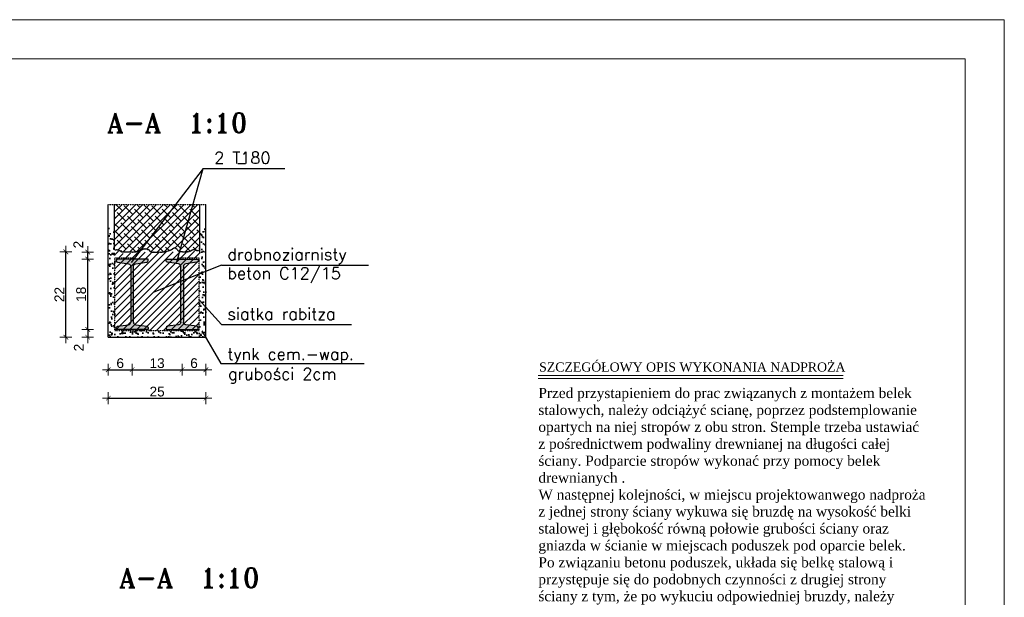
# Model space of a CAD drawing. Header units: millimetres. Extents: x -61343 to 9939, y -6894 to 7453.
# Tile 5 of 255: x -42617 to -42113, y 1035 to 1331. Entities that reach past the tile are written whole.
import ezdxf
from ezdxf.enums import TextEntityAlignment as Align

# ---------------------------------------------------------------- set-up
doc = ezdxf.new("R2010")
doc.units = ezdxf.units.MM
doc.header["$MEASUREMENT"] = 0
doc.linetypes.add('HIDDEN', pattern=[0.125, 0.085, -0.04])
for name, color, linetype in [('-OPISY', 3, 'Continuous'), ('35', 3, 'Continuous'), ('POZIOM', 1, 'Continuous'), ('SCIANY', 3, 'Continuous'), ('stropy', 173, 'Continuous'), ('WYMIAR', 7, 'Continuous')]:
    doc.layers.add(name, color=color, linetype=linetype)
for name, color, linetype, lineweight in [('A_opisy', 81, 'Continuous', 13), ('hatch', 254, 'Continuous', 9), ('opisy', 71, 'Continuous', 13), ('PRZEKROJ', 7, 'Continuous', 35)]:
    doc.layers.add(name, color=color, linetype=linetype, lineweight=lineweight)
doc.styles.add('ROMANS', font='romans')
doc.styles.add('ROMANT', font='romant')
doc.styles.get("Standard").update_dxf_attribs({"font": 'arial.ttf'})
doc.styles.add('TIMES NEW ROMAN', font='times.ttf', dxfattribs={"height": 16})
doc.dimstyles.new('DIM1$0', dxfattribs={"dimscale": 0.2, "dimtxt": 12, "dimasz": 1, "dimexe": 15, "dimexo": 30, "dimgap": 4, "dimtad": 1, "dimdec": 1, "dimrnd": 0.5, "dimdsep": 46, "dimtxsty": 'Standard', "dimblk": 'wym1', "dimcen": 10, "dimdle": 10, "dimse1": 1, "dimse2": 1, "dimclrd": 1, "dimclre": 1, "dimclrt": 3, "dimadec": 0, "dimazin": 0, "dimtfac": 0.375, "dimtdec": 1, "dimtix": 1, "dimtmove": 2, "dimatfit": 3, "dimldrblk": 'OBLIQUE', "dimfxl": 1, "dimtolj": 1, "dimtzin": 0, "dimarcsym": 0})

# ---------------------------------------------------------------- blocks, each defined once
blk = doc.blocks.new('wym1')
at = {"layer": 'WYMIAR', "lineweight": 9, "ltscale": 0.2}
for p, q in [((-15, 0), (15, 0)), ((0, -15), (0, 15))]:
    blk.add_line(p, q, dxfattribs=at)
at = {"layer": 'WYMIAR', "lineweight": 9, "ltscale": 0.2, "const_width": 1.5}
blk.add_lwpolyline([(-6, -6), (6, 6)], dxfattribs=at)
blk = doc.blocks.new('*D1884')
at = {"layer": 'Defpoints', "color": 0, "transparency": 16777216}
for p in [(-42559.81, 1172.08), (-42572.01, 1163.64), (-42559.81, 1151.43)]:
    blk.add_point(p, dxfattribs=at)
at = {"layer": 'WYMIAR', "color": 1, "lineweight": -2, "transparency": 16777216}
blk.add_line((-42571.81, 1151.43), (-42560.01, 1151.43), dxfattribs=at)
at = {"layer": 'WYMIAR', "color": 1, "lineweight": -2, "transparency": 16777216, "xscale": 0.2, "yscale": 0.2, "zscale": 0.2, "rotation": 180}
blk.add_blockref('wym1', (-42572.01, 1151.43), dxfattribs=at)
at = {"layer": 'WYMIAR', "color": 1, "lineweight": -2, "transparency": 16777216, "xscale": 0.2, "yscale": 0.2, "zscale": 0.2}
blk.add_blockref('wym1', (-42559.81, 1151.43), dxfattribs=at)
at = {"layer": 'WYMIAR', "color": 3, "transparency": 16777216, "insert": (-42565.91, 1154.78), "char_height": 5, "attachment_point": 5}
blk.add_mtext('\\A1;6', dxfattribs=at)
blk = doc.blocks.new('_Oblique')
at = {"color": 0, "linetype": 'ByBlock', "lineweight": -2}
blk.add_line((-0.5, -0.5), (0.5, 0.5), dxfattribs=at)
blk = doc.blocks.new('*D1885')
at = {"layer": 'Defpoints', "color": 0, "transparency": 16777216}
for p in [(-42559.81, 1172.08), (-42534.21, 1172.08), (-42534.21, 1151.43)]:
    blk.add_point(p, dxfattribs=at)
at = {"layer": 'WYMIAR', "color": 1, "lineweight": -2, "transparency": 16777216}
blk.add_line((-42559.61, 1151.43), (-42534.41, 1151.43), dxfattribs=at)
at = {"layer": 'WYMIAR', "color": 1, "lineweight": -2, "transparency": 16777216, "xscale": 0.2, "yscale": 0.2, "zscale": 0.2, "rotation": 180}
blk.add_blockref('wym1', (-42559.81, 1151.43), dxfattribs=at)
at = {"layer": 'WYMIAR', "color": 1, "lineweight": -2, "transparency": 16777216, "xscale": 0.2, "yscale": 0.2, "zscale": 0.2}
blk.add_blockref('wym1', (-42534.21, 1151.43), dxfattribs=at)
at = {"layer": 'WYMIAR', "color": 3, "transparency": 16777216, "insert": (-42547.01, 1154.78), "char_height": 5, "attachment_point": 5}
blk.add_mtext('\\A1;13', dxfattribs=at)
blk = doc.blocks.new('*D1886')
at = {"layer": 'Defpoints', "color": 0, "transparency": 16777216}
for p in [(-42534.21, 1172.08), (-42522.01, 1167.64), (-42522.01, 1151.43)]:
    blk.add_point(p, dxfattribs=at)
at = {"layer": 'WYMIAR', "color": 1, "lineweight": -2, "transparency": 16777216}
blk.add_line((-42534.01, 1151.43), (-42522.21, 1151.43), dxfattribs=at)
at = {"layer": 'WYMIAR', "color": 1, "lineweight": -2, "transparency": 16777216, "xscale": 0.2, "yscale": 0.2, "zscale": 0.2, "rotation": 180}
blk.add_blockref('wym1', (-42534.21, 1151.43), dxfattribs=at)
at = {"layer": 'WYMIAR', "color": 1, "lineweight": -2, "transparency": 16777216, "xscale": 0.2, "yscale": 0.2, "zscale": 0.2}
blk.add_blockref('wym1', (-42522.01, 1151.43), dxfattribs=at)
at = {"layer": 'WYMIAR', "color": 3, "transparency": 16777216, "insert": (-42528.11, 1154.78), "char_height": 5, "attachment_point": 5}
blk.add_mtext('\\A1;6', dxfattribs=at)
blk = doc.blocks.new('*D1887')
at = {"layer": 'Defpoints', "color": 0, "transparency": 16777216}
for p in [(-42572.01, 1168.08), (-42522.01, 1168.08), (-42522.01, 1136.88)]:
    blk.add_point(p, dxfattribs=at)
at = {"layer": 'WYMIAR', "color": 1, "lineweight": -2, "transparency": 16777216}
blk.add_line((-42571.81, 1136.88), (-42522.21, 1136.88), dxfattribs=at)
at = {"layer": 'WYMIAR', "color": 1, "lineweight": -2, "transparency": 16777216, "xscale": 0.2, "yscale": 0.2, "zscale": 0.2, "rotation": 180}
blk.add_blockref('wym1', (-42572.01, 1136.88), dxfattribs=at)
at = {"layer": 'WYMIAR', "color": 1, "lineweight": -2, "transparency": 16777216, "xscale": 0.2, "yscale": 0.2, "zscale": 0.2}
blk.add_blockref('wym1', (-42522.01, 1136.88), dxfattribs=at)
at = {"layer": 'WYMIAR', "color": 3, "transparency": 16777216, "insert": (-42547.01, 1140.23), "char_height": 5, "attachment_point": 5}
blk.add_mtext('\\A1;25', dxfattribs=at)
blk = doc.blocks.new('*D1888')
at = {"layer": 'Defpoints', "color": 0, "transparency": 16777216}
for p in [(-42593.76, 1211.79), (-42533.96, 1211.79), (-42494.34, 1168.08)]:
    blk.add_point(p, dxfattribs=at)
at = {"layer": 'WYMIAR', "color": 1, "lineweight": -2, "transparency": 16777216}
blk.add_line((-42593.76, 1168.28), (-42593.76, 1211.59), dxfattribs=at)
at = {"layer": 'WYMIAR', "color": 1, "lineweight": -2, "transparency": 16777216, "xscale": 0.2, "yscale": 0.2, "zscale": 0.2}
for p, rotation in [((-42593.76, 1211.79), 90), ((-42593.76, 1168.08), 270)]:
    blk.add_blockref('wym1', p, dxfattribs=dict(at, rotation=rotation))
at = {"layer": 'WYMIAR', "color": 3, "transparency": 16777216, "insert": (-42597.07, 1189.94), "char_height": 5, "attachment_point": 5, "rotation": 90}
blk.add_mtext('\\A1;22', dxfattribs=at)
blk = doc.blocks.new('*D1889')
at = {"layer": 'Defpoints', "color": 0, "transparency": 16777216}
for p in [(-42498.34, 1172.08), (-42582.55, 1168.08), (-42498.34, 1168.08)]:
    blk.add_point(p, dxfattribs=at)
at = {"layer": 'WYMIAR', "color": 1, "lineweight": -2, "transparency": 16777216}
blk.add_line((-42582.55, 1171.88), (-42582.55, 1168.28), dxfattribs=at)
at = {"layer": 'WYMIAR', "color": 1, "lineweight": -2, "transparency": 16777216, "xscale": 0.2, "yscale": 0.2, "zscale": 0.2}
for p, rotation in [((-42582.55, 1172.08), 90), ((-42582.55, 1168.08), 270)]:
    blk.add_blockref('wym1', p, dxfattribs=dict(at, rotation=rotation))
at = {"layer": 'WYMIAR', "color": 3, "transparency": 16777216, "insert": (-42587.12, 1162.8), "char_height": 5, "attachment_point": 5, "rotation": 90}
blk.add_mtext('\\A1;2', dxfattribs=at)
blk = doc.blocks.new('*D1890')
at = {"layer": 'Defpoints', "color": 0, "transparency": 16777216}
for p in [(-42582.55, 1208.08), (-42526.74, 1208.08), (-42498.34, 1172.08)]:
    blk.add_point(p, dxfattribs=at)
at = {"layer": 'WYMIAR', "color": 1, "lineweight": -2, "transparency": 16777216}
blk.add_line((-42582.55, 1172.28), (-42582.55, 1207.88), dxfattribs=at)
at = {"layer": 'WYMIAR', "color": 1, "lineweight": -2, "transparency": 16777216, "xscale": 0.2, "yscale": 0.2, "zscale": 0.2}
for p, rotation in [((-42582.55, 1208.08), 90), ((-42582.55, 1172.08), 270)]:
    blk.add_blockref('wym1', p, dxfattribs=dict(at, rotation=rotation))
at = {"layer": 'WYMIAR', "color": 3, "transparency": 16777216, "insert": (-42585.91, 1190.08), "char_height": 5, "attachment_point": 5, "rotation": 90}
blk.add_mtext('\\A1;18', dxfattribs=at)
blk = doc.blocks.new('*D1891')
at = {"layer": 'Defpoints', "color": 0, "transparency": 16777216}
for p in [(-42582.55, 1211.71), (-42532.59, 1211.71), (-42528.74, 1208.08)]:
    blk.add_point(p, dxfattribs=at)
at = {"layer": 'WYMIAR', "color": 1, "lineweight": -2, "transparency": 16777216}
blk.add_line((-42582.55, 1208.28), (-42582.55, 1211.51), dxfattribs=at)
at = {"layer": 'WYMIAR', "color": 1, "lineweight": -2, "transparency": 16777216, "xscale": 0.2, "yscale": 0.2, "zscale": 0.2}
for p, rotation in [((-42582.55, 1211.71), 90), ((-42582.55, 1208.08), 270)]:
    blk.add_blockref('wym1', p, dxfattribs=dict(at, rotation=rotation))
at = {"layer": 'WYMIAR', "color": 3, "transparency": 16777216, "insert": (-42587.36, 1215.49), "char_height": 5, "attachment_point": 5, "rotation": 90}
blk.add_mtext('\\A1;2', dxfattribs=at)

msp = doc.modelspace()

# ---------------------------------------------------------------- hatches: boundary and pattern name
at = {"layer": 'hatch'}
h = msp.add_hatch(dxfattribs=at)
h.set_pattern_fill('ANSI38', color=256, scale=20, style=0)
h.set_pattern_definition([(45, (-20520.7038, 57939.1853), (-1.76776695, 1.76776695), []), (135, (-20520.7038, 57939.1853), (-5.30330086, 1.76776695), [6.25, -3.75])])
h.paths.add_polyline_path([(-42525.194, 1236.08), (-42568.82, 1236.08), (-42568.82, 1212.861, 0.2084593), (-42568.709, 1212.929, 0.5682808), (-42568.499, 1212.944, -0.036821), (-42568.509, 1212.929, 0.5205671), (-42568.308, 1212.929, 0.5682808), (-42568.098, 1212.944, -0.036821), (-42568.108, 1212.929, 0.5205671), (-42567.84, 1212.929, 0.5682808), (-42567.491, 1212.954, -0.036821), (-42567.506, 1212.929, 0.2446984), (-42567.339, 1212.842, 0.2446984), (-42567.172, 1212.929, 0.5682808), (-42566.963, 1212.944, -0.036821), (-42566.972, 1212.929, 0.5205671), (-42566.705, 1212.862, 0.520567), (-42566.504, 1212.728, 0.520567), (-42566.304, 1212.662, 0.5205671), (-42566.036, 1212.394, 0.5205671), (-42565.836, 1212.328, 0.5205671), (-42565.569, 1212.06, 0.5205671), (-42565.368, 1211.994, 0.5205671), (-42565.168, 1211.86, 0.5205671), (-42564.968, 1211.793, 0.5682808), (-42564.758, 1211.809, -0.036821), (-42564.767, 1211.793, 0.5205671), (-42564.433, 1211.793, 0.5682808), (-42564.084, 1211.819, -0.036821), (-42564.099, 1211.793, 0.5205671), (-42563.765, 1211.793, 0.5682808), (-42563.416, 1211.819, -0.036821), (-42563.431, 1211.793, 0.2446984), (-42563.264, 1211.706, 0.2446984), (-42563.097, 1211.793, 0.5682801), (-42562.747, 1211.819, -0.0368205), (-42562.763, 1211.793, 0.5205671), (-42562.562, 1211.793, 0.5682808), (-42562.283, 1211.814, -0.036821), (-42562.295, 1211.793, 0.5205671), (-42561.961, 1211.793, 0.5682808), (-42561.612, 1211.819, -0.036821), (-42561.627, 1211.793, 0.5205671), (-42561.427, 1211.793, 0.5682808), (-42561.147, 1211.814, -0.036821), (-42561.159, 1211.793, 0.5205671), (-42560.959, 1211.793, 0.5682808), (-42560.679, 1211.814, -0.036821), (-42560.692, 1211.793, 0.5205671), (-42560.424, 1211.793, 0.5682801), (-42560.075, 1211.819, -0.0368205), (-42560.09, 1211.793, 0.5205671), (-42559.756, 1211.793, 0.5682808), (-42559.337, 1211.824, -0.036821), (-42559.355, 1211.793, 0.5205671), (-42559.021, 1211.793, 0.5682808), (-42558.672, 1211.819, -0.036821), (-42558.687, 1211.793, 0.5205671), (-42558.487, 1211.793, 0.5682808), (-42558.207, 1211.814, -0.036821), (-42558.22, 1211.793, 0.520567), (-42557.885, 1211.86, 0.5205671), (-42557.685, 1211.994, 0.4663472), (-42557.301, 1212.085, 0.0436284), (-42557.284, 1212.127, 0.520567), (-42556.95, 1212.194, 0.520567), (-42556.483, 1212.328, 0.5205671), (-42556.082, 1212.461, 0.520567), (-42555.614, 1212.662, 0.5205671), (-42555.146, 1212.795, 0.520567), (-42554.812, 1212.929, 0.5102916), (-42554.545, 1213.122, 0.0081188), (-42554.545, 1213.129, 0.520567), (-42554.345, 1213.263, 0.5205671), (-42554.144, 1213.329, 0.5205671), (-42553.944, 1213.396, 0.520567), (-42553.61, 1213.463, 0.5205671), (-42553.276, 1213.463, 0.5205671), (-42552.941, 1213.463, 0.5205671), (-42552.607, 1213.396, 0.520567), (-42552.273, 1213.263, 0.5205671), (-42552.073, 1213.196, 0.520567), (-42551.739, 1213.129, 0.5205671), (-42551.538, 1213.129, 0.520567), (-42551.338, 1212.995, 0.5205671), (-42551.138, 1212.795, 0.5205671), (-42550.937, 1212.528, 0.5205671), (-42550.804, 1212.328, 0.5205671), (-42550.536, 1212.06, 0.5205671), (-42550.336, 1211.994, 0.5205671), (-42550.135, 1211.86, 0.520567), (-42549.801, 1211.727, 0.5205671), (-42549.467, 1211.727, 0.520567), (-42549.133, 1211.727, 0.5205671), (-42548.866, 1211.727, 0.5205671), (-42548.599, 1211.727, 0.520567), (-42548.265, 1211.727, 0.520567), (-42547.997, 1211.727, 0.520567), (-42547.663, 1211.727, 0.5205671), (-42547.329, 1211.727, 0.520567), (-42547.129, 1211.727, 0.5205671), (-42546.862, 1211.727, 0.520567), (-42546.528, 1211.727, 0.520567), (-42546.327, 1211.727, 0.520567), (-42546.06, 1211.727, 0.520567), (-42545.859, 1211.727, 0.520567), (-42545.592, 1211.727, 0.520567), (-42545.392, 1211.727, 0.520567), (-42545.125, 1211.727, 0.520567), (-42544.924, 1211.727, 0.5205671), (-42544.657, 1211.727, 0.520567), (-42544.39, 1211.727, 0.520567), (-42544.122, 1211.793, 0.5682808), (-42543.773, 1211.819, -0.036821), (-42543.788, 1211.793, 0.2446984), (-42543.621, 1211.706, 0.2446984), (-42543.454, 1211.793, 0.4485947), (-42543.138, 1211.879, 0.0583469), (-42543.12, 1211.927, 0.5205671), (-42542.786, 1211.927, 0.520567), (-42542.519, 1211.927, 0.520567), (-42542.118, 1212.127, 0.5205671), (-42541.851, 1212.261, 0.520567), (-42541.65, 1212.261, 0.5205671), (-42541.383, 1212.328, 0.520567), (-42541.049, 1212.461, 0.520567), (-42540.782, 1212.528, 0.5205671), (-42540.581, 1212.662, 0.520567), (-42540.181, 1212.728, 0.520567), (-42539.98, 1212.862, 0.520567), (-42539.713, 1212.929, 0.5103287), (-42539.445, 1213.122, 0.0080894), (-42539.446, 1213.129, 0.5205671), (-42539.178, 1213.263, 0.5205671), (-42538.978, 1213.463, 0.5205671), (-42538.777, 1213.596, 0.520567), (-42538.443, 1213.797, 0.3876524), (-42538.258, 1213.868, 0.1105964), (-42538.243, 1213.93, 0.6182136), (-42537.976, 1214.117, 0.0368861), (-42537.978, 1214.091, 0.5683668), (-42537.708, 1213.93, 0.520567), (-42537.441, 1213.663, 0.520567), (-42537.241, 1213.53, 0.5205671), (-42536.974, 1213.396, 0.5205671), (-42536.84, 1213.196, 0.520567), (-42536.64, 1212.929, 0.5682038), (-42536.479, 1212.66, -0.0367628), (-42536.506, 1212.662, 0.5205671), (-42536.305, 1212.528, 0.520567), (-42536.105, 1212.328, 0.520567), (-42535.905, 1212.261, 0.520567), (-42535.637, 1212.127, 0.504687), (-42535.442, 1212.057, 0.012576), (-42535.437, 1212.06, 0.520567), (-42535.17, 1212.06, 0.5205671), (-42534.769, 1211.994, 0.5682808), (-42534.489, 1212.014, -0.036821), (-42534.502, 1211.994, 0.520567), (-42534.234, 1211.994, 0.5205671), (-42533.833, 1211.86, 0.5205671), (-42533.566, 1211.793, 0.5682808), (-42533.357, 1211.809, -0.036821), (-42533.366, 1211.793, 0.5205671), (-42533.032, 1211.793, 0.5682808), (-42532.682, 1211.819, -0.036821), (-42532.698, 1211.793, 0.192991), (-42532.554, 1211.736, 0.2976707), (-42532.364, 1211.86, 0.520567), (-42532.096, 1211.927, 0.5205671), (-42531.896, 1211.927, 0.5205671), (-42531.562, 1211.927, 0.520567), (-42531.361, 1211.927, 0.520567), (-42531.094, 1211.927, 0.520567), (-42530.76, 1211.994, 0.5347124), (-42530.558, 1212.066, -0.0110653), (-42530.56, 1212.06, 0.5205671), (-42530.292, 1212.194, 0.5205671), (-42530.025, 1212.261, 0.5205671), (-42529.691, 1212.461, 0.520567), (-42529.491, 1212.461, 0.5205671), (-42529.29, 1212.728, 0.5205671), (-42529.023, 1212.862, 0.5205671), (-42528.823, 1212.929, 0.4663442), (-42528.63, 1212.975, 0.0436309), (-42528.622, 1212.995, 0.520567), (-42528.422, 1212.995, 0.520567), (-42528.154, 1212.995, 0.520567), (-42527.887, 1212.929, 0.5205671), (-42527.62, 1212.862, 0.520567), (-42527.353, 1212.795, 0.5205671), (-42527.019, 1212.662, 0.520567), (-42526.818, 1212.595, 0.5205671), (-42526.551, 1212.595, 0.520567), (-42526.217, 1212.595, 0.5205671), (-42525.95, 1212.595, 0.520567), (-42525.682, 1212.595, 0.520567), (-42525.482, 1212.461, 0.550762), (-42525.194, 1212.199)])
h = msp.add_hatch(dxfattribs=at)
h.set_pattern_fill('ANSI31', color=256, scale=20, style=0)
h.set_pattern_definition([(45, (-17185.631, 61107.113), (-1.76776695, 1.76776695), [])])
h.paths.add_polyline_path([(-42568.607, 1171.48), (-42568.607, 1212.876), (-42563.928, 1210.776), (-42554.065, 1211.835), (-42550.091, 1211.129), (-42538.711, 1211.778), (-42537.151, 1211.778), (-42529.791, 1211.278), (-42528.231, 1212.102), (-42525.194, 1212.08), (-42525.407, 1171.48)])
at = {"layer": 'PRZEKROJ'}
h = msp.add_hatch(dxfattribs=at)
h.set_pattern_fill('AR-SAND', color=256, scale=2, style=0)
h.set_pattern_definition([(37.5, (-19307.0976, 57097.2547), (-0.12598672, 3.85364754), [0, -3.04, 0, -3.4, 0, -3.25]), (7.5, (-19307.0976, 57097.2547), (3.5395534, 5.64429213), [0, -1.64, 0, -2.74, 0, -1.05]), (327.5, (-19309.5576, 57097.2547), (6.22828372, 0.0113181), [0, -1, 0, -3.6, 0, -4.7]), (317.5, (-19309.5576, 57097.2547), (6.0122532, 1.75535113), [0, -0.5, 0, -2.36, 0, -2.7])])
h.paths.add_polyline_path([(-42568.607, 1220.68), (-42568.607, 1224.227), (-42572.007, 1224.08), (-42572.007, 1168.08), (-42522.007, 1168.08), (-42522.007, 1224.08), (-42525.303, 1224.08), (-42525.303, 1171.48), (-42568.607, 1171.48)])
at = {"layer": 'SCIANY'}
h = msp.add_hatch(color=256, dxfattribs=at)
h.paths.add_polyline_path([(-42568.007, 1208.08), (-42568.007, 1207.288, 0.3740202), (-42567.301, 1206.476), (-42561.686, 1205.689, -0.3740202), (-42560.497, 1204.323), (-42560.497, 1175.838, -0.3740202), (-42561.686, 1174.472), (-42567.301, 1173.685, 0.3740202), (-42568.007, 1172.873), (-42568.007, 1172.08), (-42551.607, 1172.08), (-42551.607, 1172.873, 0.3740202), (-42552.313, 1173.685), (-42557.928, 1174.472, -0.3740202), (-42559.117, 1175.838), (-42559.117, 1204.323, -0.3740202), (-42557.928, 1205.689), (-42552.313, 1206.476, 0.3740202), (-42551.607, 1207.288), (-42551.607, 1208.08)])
h.paths.add_polyline_path([(-42526.713, 1206.476, 0.3740202), (-42526.007, 1207.288), (-42526.007, 1208.08), (-42542.407, 1208.08), (-42542.407, 1207.288, 0.3740202), (-42541.701, 1206.476), (-42536.086, 1205.689, -0.3740202), (-42534.897, 1204.323), (-42534.897, 1194.09), (-42533.517, 1194.383), (-42533.517, 1204.323, -0.3740202), (-42532.328, 1205.689)])
h.paths.add_polyline_path([(-42533.517, 1194.383), (-42534.897, 1194.09), (-42534.897, 1175.838, -0.3740202), (-42536.086, 1174.472), (-42541.701, 1173.685, 0.3740202), (-42542.407, 1172.873), (-42542.407, 1172.08), (-42526.007, 1172.08), (-42526.007, 1172.873, 0.3740202), (-42526.713, 1173.685), (-42532.328, 1174.472, -0.3740202), (-42533.517, 1175.838)])

# ---------------------------------------------------------------- linework, layer by layer
at = {"layer": '-OPISY'}
msp.add_line((-42505.728, 1256.969), (-42501.728, 1256.969), dxfattribs=at)
at = {"layer": '35'}
msp.add_lwpolyline([(-42568.82, 1212.861, 0.2084593), (-42568.709, 1212.929), (-42568.709, 1212.929, 0.5205671), (-42568.509, 1212.929), (-42568.509, 1212.929, 0.5205671), (-42568.308, 1212.929), (-42568.308, 1212.929, 0.5205671), (-42568.108, 1212.929), (-42568.108, 1212.929, 0.5205671), (-42567.84, 1212.929), (-42567.84, 1212.929, 0.5205671), (-42567.506, 1212.929), (-42567.506, 1212.929, 0.5205671), (-42567.172, 1212.929), (-42567.172, 1212.929, 0.5205671), (-42566.972, 1212.929), (-42566.972, 1212.929, 0.5205671), (-42566.705, 1212.862), (-42566.705, 1212.862, 0.5205671), (-42566.504, 1212.728), (-42566.504, 1212.728, 0.5205671), (-42566.304, 1212.662), (-42566.304, 1212.662, 0.5205671), (-42566.036, 1212.394), (-42566.036, 1212.394, 0.5205671), (-42565.836, 1212.328), (-42565.836, 1212.328, 0.5205671), (-42565.569, 1212.06), (-42565.569, 1212.06, 0.5205671), (-42565.368, 1211.994), (-42565.368, 1211.994, 0.5205671), (-42565.168, 1211.86), (-42565.168, 1211.86, 0.5205671), (-42564.968, 1211.793), (-42564.968, 1211.793, 0.5205671), (-42564.767, 1211.793), (-42564.767, 1211.793, 0.5205671), (-42564.433, 1211.793), (-42564.433, 1211.793, 0.5205671), (-42564.099, 1211.793), (-42564.099, 1211.793, 0.5205671), (-42563.765, 1211.793), (-42563.765, 1211.793, 0.5205671), (-42563.431, 1211.793), (-42563.431, 1211.793, 0.5205671), (-42563.097, 1211.793), (-42563.097, 1211.793, 0.5205671), (-42562.763, 1211.793), (-42562.763, 1211.793, 0.5205671), (-42562.562, 1211.793), (-42562.562, 1211.793, 0.5205671), (-42562.295, 1211.793), (-42562.295, 1211.793, 0.5205671), (-42561.961, 1211.793), (-42561.961, 1211.793, 0.5205671), (-42561.627, 1211.793), (-42561.627, 1211.793, 0.5205671), (-42561.427, 1211.793), (-42561.427, 1211.793, 0.5205671), (-42561.159, 1211.793), (-42561.159, 1211.793, 0.5205671), (-42560.959, 1211.793), (-42560.959, 1211.793, 0.5205671), (-42560.692, 1211.793), (-42560.692, 1211.793, 0.5205671), (-42560.424, 1211.793), (-42560.424, 1211.793, 0.5205671), (-42560.09, 1211.793), (-42560.09, 1211.793, 0.5205671), (-42559.756, 1211.793), (-42559.756, 1211.793, 0.5205671), (-42559.355, 1211.793), (-42559.355, 1211.793, 0.5205671), (-42559.021, 1211.793), (-42559.021, 1211.793, 0.5205671), (-42558.687, 1211.793), (-42558.687, 1211.793, 0.5205671), (-42558.487, 1211.793), (-42558.487, 1211.793, 0.5205671), (-42558.22, 1211.793), (-42558.22, 1211.793, 0.5205671), (-42557.885, 1211.86), (-42557.885, 1211.86, 0.5205671), (-42557.685, 1211.994), (-42557.685, 1211.994, 0.5205671), (-42557.284, 1212.127), (-42557.284, 1212.127, 0.5205671), (-42556.95, 1212.194), (-42556.95, 1212.194, 0.5205671), (-42556.483, 1212.328), (-42556.483, 1212.328, 0.5205671), (-42556.082, 1212.461), (-42556.082, 1212.461, 0.5205671), (-42555.614, 1212.662), (-42555.614, 1212.662, 0.5205671), (-42555.146, 1212.795), (-42555.146, 1212.795, 0.5205671), (-42554.812, 1212.929), (-42554.812, 1212.929, 0.5205671), (-42554.545, 1213.129), (-42554.545, 1213.129, 0.5205671), (-42554.345, 1213.263), (-42554.345, 1213.263, 0.5205671), (-42554.144, 1213.329), (-42554.144, 1213.329, 0.5205671), (-42553.944, 1213.396), (-42553.944, 1213.396, 0.5205671), (-42553.61, 1213.463), (-42553.61, 1213.463, 0.5205671), (-42553.276, 1213.463), (-42553.276, 1213.463, 0.5205671), (-42552.941, 1213.463), (-42552.941, 1213.463, 0.5205671), (-42552.607, 1213.396), (-42552.607, 1213.396, 0.5205671), (-42552.273, 1213.263), (-42552.273, 1213.263, 0.5205671), (-42552.073, 1213.196), (-42552.073, 1213.196, 0.5205671), (-42551.739, 1213.129), (-42551.739, 1213.129, 0.5205671), (-42551.538, 1213.129), (-42551.538, 1213.129, 0.5205671), (-42551.338, 1212.995), (-42551.338, 1212.995, 0.5205671), (-42551.138, 1212.795), (-42551.138, 1212.795, 0.5205671), (-42550.937, 1212.528), (-42550.937, 1212.528, 0.5205671), (-42550.804, 1212.328), (-42550.804, 1212.328, 0.5205671), (-42550.536, 1212.06), (-42550.536, 1212.06, 0.5205671), (-42550.336, 1211.994), (-42550.336, 1211.994, 0.5205671), (-42550.135, 1211.86), (-42550.135, 1211.86, 0.5205671), (-42549.801, 1211.727), (-42549.801, 1211.727, 0.5205671), (-42549.467, 1211.727), (-42549.467, 1211.727, 0.5205671), (-42549.133, 1211.727), (-42549.133, 1211.727, 0.5205671), (-42548.866, 1211.727), (-42548.866, 1211.727, 0.5205671), (-42548.599, 1211.727), (-42548.599, 1211.727, 0.5205671), (-42548.265, 1211.727), (-42548.265, 1211.727, 0.5205671), (-42547.997, 1211.727), (-42547.997, 1211.727, 0.5205671), (-42547.663, 1211.727), (-42547.663, 1211.727, 0.5205671), (-42547.329, 1211.727), (-42547.329, 1211.727, 0.5205671), (-42547.129, 1211.727), (-42547.129, 1211.727, 0.5205671), (-42546.862, 1211.727), (-42546.862, 1211.727, 0.5205671), (-42546.528, 1211.727), (-42546.528, 1211.727, 0.5205671), (-42546.327, 1211.727), (-42546.327, 1211.727, 0.5205671), (-42546.06, 1211.727), (-42546.06, 1211.727, 0.5205671), (-42545.859, 1211.727), (-42545.859, 1211.727, 0.5205671), (-42545.592, 1211.727), (-42545.592, 1211.727, 0.5205671), (-42545.392, 1211.727), (-42545.392, 1211.727, 0.5205671), (-42545.125, 1211.727), (-42545.125, 1211.727, 0.5205671), (-42544.924, 1211.727), (-42544.924, 1211.727, 0.5205671), (-42544.657, 1211.727), (-42544.657, 1211.727, 0.5205671), (-42544.39, 1211.727), (-42544.39, 1211.727, 0.5205671), (-42544.122, 1211.793), (-42544.122, 1211.793, 0.5205671), (-42543.788, 1211.793), (-42543.788, 1211.793, 0.5205671), (-42543.454, 1211.793), (-42543.454, 1211.793, 0.5205671), (-42543.12, 1211.927), (-42543.12, 1211.927, 0.5205671), (-42542.786, 1211.927), (-42542.786, 1211.927, 0.5205671), (-42542.519, 1211.927), (-42542.519, 1211.927, 0.5205671), (-42542.118, 1212.127), (-42542.118, 1212.127, 0.5205671), (-42541.851, 1212.261), (-42541.851, 1212.261, 0.5205671), (-42541.65, 1212.261), (-42541.65, 1212.261, 0.5205671), (-42541.383, 1212.328), (-42541.383, 1212.328, 0.5205671), (-42541.049, 1212.461), (-42541.049, 1212.461, 0.5205671), (-42540.782, 1212.528), (-42540.782, 1212.528, 0.5205671), (-42540.581, 1212.662), (-42540.581, 1212.662, 0.5205671), (-42540.181, 1212.728), (-42540.181, 1212.728, 0.5205671), (-42539.98, 1212.862), (-42539.98, 1212.862, 0.5205671), (-42539.713, 1212.929), (-42539.713, 1212.929, 0.5205671), (-42539.446, 1213.129), (-42539.446, 1213.129, 0.5205671), (-42539.178, 1213.263), (-42539.178, 1213.263, 0.5205671), (-42538.978, 1213.463), (-42538.978, 1213.463, 0.5205671), (-42538.777, 1213.596), (-42538.777, 1213.596, 0.5205671), (-42538.443, 1213.797), (-42538.443, 1213.797, 0.5205671), (-42538.243, 1213.93), (-42538.243, 1213.93, 0.5205671), (-42537.976, 1214.064), (-42537.976, 1214.064, 0.5205671), (-42537.708, 1213.93), (-42537.708, 1213.93, 0.5205671), (-42537.441, 1213.663), (-42537.441, 1213.663, 0.5205671), (-42537.241, 1213.53), (-42537.241, 1213.53, 0.5205671), (-42536.974, 1213.396), (-42536.974, 1213.396, 0.5205671), (-42536.84, 1213.196), (-42536.84, 1213.196, 0.5205671), (-42536.64, 1212.929), (-42536.64, 1212.929, 0.5205671), (-42536.506, 1212.662), (-42536.506, 1212.662, 0.5205671), (-42536.305, 1212.528), (-42536.305, 1212.528, 0.5205671), (-42536.105, 1212.328), (-42536.105, 1212.328, 0.5205671), (-42535.905, 1212.261), (-42535.905, 1212.261, 0.5205671), (-42535.637, 1212.127), (-42535.637, 1212.127, 0.5205671), (-42535.437, 1212.06), (-42535.437, 1212.06, 0.5205671), (-42535.17, 1212.06), (-42535.17, 1212.06, 0.5205671), (-42534.769, 1211.994), (-42534.769, 1211.994, 0.5205671), (-42534.502, 1211.994), (-42534.502, 1211.994, 0.5205671), (-42534.234, 1211.994), (-42534.234, 1211.994, 0.5205671), (-42533.833, 1211.86), (-42533.833, 1211.86, 0.5205671), (-42533.566, 1211.793), (-42533.566, 1211.793, 0.5205671), (-42533.366, 1211.793), (-42533.366, 1211.793, 0.5205671), (-42533.032, 1211.793), (-42533.032, 1211.793, 0.5205671), (-42532.698, 1211.793), (-42532.698, 1211.793, 0.5205671), (-42532.364, 1211.86), (-42532.364, 1211.86, 0.5205671), (-42532.096, 1211.927), (-42532.096, 1211.927, 0.5205671), (-42531.896, 1211.927), (-42531.896, 1211.927, 0.5205671), (-42531.562, 1211.927), (-42531.562, 1211.927, 0.5205671), (-42531.361, 1211.927), (-42531.361, 1211.927, 0.5205671), (-42531.094, 1211.927), (-42531.094, 1211.927, 0.5205671), (-42530.76, 1211.994), (-42530.76, 1211.994, 0.5205671), (-42530.56, 1212.06), (-42530.56, 1212.06, 0.5205671), (-42530.292, 1212.194), (-42530.292, 1212.194, 0.5205671), (-42530.025, 1212.261), (-42530.025, 1212.261, 0.5205671), (-42529.691, 1212.461), (-42529.691, 1212.461, 0.5205671), (-42529.491, 1212.461), (-42529.491, 1212.461, 0.5205671), (-42529.29, 1212.728), (-42529.29, 1212.728, 0.5205671), (-42529.023, 1212.862), (-42529.023, 1212.862, 0.5205671), (-42528.823, 1212.929), (-42528.823, 1212.929, 0.5205671), (-42528.622, 1212.995), (-42528.622, 1212.995, 0.5205671), (-42528.422, 1212.995), (-42528.422, 1212.995, 0.5205671), (-42528.154, 1212.995), (-42528.154, 1212.995, 0.5205671), (-42527.887, 1212.929), (-42527.887, 1212.929, 0.5205671), (-42527.62, 1212.862), (-42527.62, 1212.862, 0.5205671), (-42527.353, 1212.795), (-42527.353, 1212.795, 0.5205671), (-42527.019, 1212.662), (-42527.019, 1212.662, 0.5205671), (-42526.818, 1212.595), (-42526.818, 1212.595, 0.5205671), (-42526.551, 1212.595), (-42526.551, 1212.595, 0.5205671), (-42526.217, 1212.595), (-42526.217, 1212.595, 0.5205671), (-42525.95, 1212.595), (-42525.95, 1212.595, 0.5205671), (-42525.682, 1212.595), (-42525.682, 1212.595, 0.5205671), (-42525.482, 1212.461), (-42525.482, 1212.461, 0.5205671), (-42525.215, 1212.194)], format="xyb", dxfattribs=at)
at = {"layer": 'A_opisy'}
for points in [[(-42113.121, 752.644), (-42937.121, 752.644), (-42937.121, 1330.644), (-42113.121, 1330.644)], [(-42133.121, 772.644), (-42917.121, 772.644), (-42917.121, 1310.644), (-42133.121, 1310.644)]]:
    msp.add_lwpolyline(points, close=True, dxfattribs=at)
at = {"layer": 'opisy', "ltscale": 0.5}
for p, q in [((-42351.918, 1148.483), (-42195.638, 1148.483)), ((-42351.918, 1146.927), (-42195.638, 1146.927))]:
    msp.add_line(p, q, dxfattribs=at)
at = {"layer": 'POZIOM'}
for p, q in [((-42523.354, 1254.528), (-42560.323, 1206.426)), ((-42536.864, 1206.752), (-42523.354, 1254.528)), ((-42523.354, 1254.528), (-42481.548, 1254.528)), ((-42513.958, 1205.061), (-42548.634, 1191.177)), ((-42513.958, 1205.061), (-42438.797, 1205.061)), ((-42525.407, 1187.153), (-42513.958, 1174.58)), ((-42524.188, 1171.364), (-42514.291, 1154.585)), ((-42513.958, 1174.58), (-42447.531, 1174.58)), ((-42514.291, 1154.585), (-42440.918, 1154.585))]:
    msp.add_line(p, q, dxfattribs=at)
at = {"layer": 'SCIANY', "linetype": 'HIDDEN'}
for p, q in [((-42572.007, 1236.08), (-42522.007, 1236.08)), ((-42568.607, 1171.48), (-42568.607, 1208.68)), ((-42568.607, 1208.68), (-42558.007, 1208.68)), ((-42536.007, 1208.68), (-42525.407, 1208.68)), ((-42525.407, 1171.48), (-42525.407, 1208.68)), ((-42568.607, 1171.48), (-42525.407, 1171.48))]:
    msp.add_line(p, q, dxfattribs=at)
at = {"layer": 'SCIANY'}
for points in [[(-42559.117, 1175.838), (-42559.117, 1204.323, -0.3740202), (-42557.928, 1205.689), (-42552.313, 1206.476, 0.3740202), (-42551.607, 1207.288), (-42551.607, 1208.08), (-42568.007, 1208.08), (-42568.007, 1207.288, 0.3740202), (-42567.301, 1206.476), (-42561.686, 1205.689, -0.3740202), (-42560.497, 1204.323), (-42560.497, 1175.838)], [(-42534.897, 1175.838), (-42534.897, 1204.323, 0.3740202), (-42536.086, 1205.689), (-42541.701, 1206.476, -0.3740202), (-42542.407, 1207.288), (-42542.407, 1208.08), (-42526.007, 1208.08), (-42526.007, 1207.288, -0.3740202), (-42526.713, 1206.476), (-42532.328, 1205.689, 0.3740202), (-42533.517, 1204.323), (-42533.517, 1175.838)], [(-42559.117, 1175.838, 0.3740202), (-42557.928, 1174.472), (-42552.313, 1173.685, -0.3740202), (-42551.607, 1172.873), (-42551.607, 1172.08), (-42568.007, 1172.08), (-42568.007, 1172.873, -0.3740202), (-42567.301, 1173.685), (-42561.686, 1174.472, 0.3740202), (-42560.497, 1175.838)], [(-42534.897, 1175.838, -0.3740202), (-42536.086, 1174.472), (-42541.701, 1173.685, 0.3740202), (-42542.407, 1172.873), (-42542.407, 1172.08), (-42526.007, 1172.08), (-42526.007, 1172.873, 0.3740202), (-42526.713, 1173.685), (-42532.328, 1174.472, -0.3740202), (-42533.517, 1175.838)]]:
    msp.add_lwpolyline(points, format="xyb", dxfattribs=at)
at = {"layer": 'stropy'}
for p, q in [((-42572.007, 1168.08), (-42572.007, 1236.08)), ((-42568.82, 1212.861), (-42568.82, 1236.08)), ((-42525.194, 1212.08), (-42525.194, 1236.08)), ((-42522.007, 1168.08), (-42522.007, 1236.08)), ((-42572.007, 1168.08), (-42522.007, 1168.08))]:
    msp.add_line(p, q, dxfattribs=at)

# ---------------------------------------------------------------- texts
at = {"layer": '-OPISY', "style": 'ROMANT'}
for p in [(-42536.756, 1272.868), (-42530.555, 1039.921)]:
    msp.add_text('A-A  1:10', height=10, dxfattribs=at).set_placement(p, align=Align.CENTER)
at = {"layer": '-OPISY', "style": 'ROMANS'}
for s, p in [('2 T180', (-42517.723, 1256.974)), ('drobnoziarnisty ', (-42510.994, 1207.507)), ('beton C12/15', (-42510.994, 1197.82)), ('siatka rabitza', (-42510.994, 1177.026)), ('tynk cem.-wap.', (-42510.994, 1156.467)), ('grubości 2cm', (-42510.688, 1146.353))]:
    msp.add_text(s, height=6, dxfattribs=at).set_placement(p)
at = {"layer": 'opisy', "ltscale": 0.5, "style": 'TIMES NEW ROMAN'}
msp.add_text('SZCZEGÓŁOWY OPIS WYKONANIA NADPROŻA', height=4.68, dxfattribs=at).set_placement((-42351.361, 1150.492))
at = {"layer": 'opisy', "insert": (-42351.738, 1142.137), "char_height": 5.2, "width": 197.73763, "attachment_point": 1}
msp.add_mtext('{\\fTimes New Roman|b0|i0|c238|p18;Przed przystapieniem do prac związanych z montażem belek stalowych, należy odciążyć scianę, poprzez podstemplowanie opartych na niej stropów z obu stron. Stemple trzeba ustawiać z pośrednictwem podwaliny drewnianej na długości całej ściany. Podparcie stropów wykonać przy pomocy belek drewnianych . \\PW następnej kolejności, w miejscu projektowanwego nadproża z jednej strony ściany wykuwa się bruzdę na wysokość belki stalowej i głębokość równą połowie grubości ściany oraz gniazda w ścianie w miejscach poduszek pod oparcie belek. Po związaniu betonu poduszek, układa się belkę stalową i przystępuje się do podobnych czynności z drugiej strony ściany z tym, że po wykuciu odpowiedniej bruzdy, należy wypełnić przestrzeń pomiędzy belkami drobnoziarnistym beton C12/15.\\PPo osadzeniu belek należy dokładnie wypełnić szczelinę między belkami a ścianą przy pomocy kawałków cegieł i ewentualnie klinów stalowych. Dopiero teraz można wyburzyć fragmenty ściany znajdujące się pod belkami stalowymi. \\PWyburzenia ściany dokonuje się po ułożeniu wszystkich belek stalowych dla danego elementu.}', dxfattribs=at)

# ---------------------------------------------------------------- dimensions: what is measured, and where the dimension line sits
at = {"layer": 'WYMIAR'}
for base, p1, p2, picture, middle in [((-42582.554, 1211.706), (-42528.742, 1208.08), (-42532.592, 1211.706), '*D1891', (-42587.364, 1215.487)), ((-42582.554, 1168.08), (-42498.342, 1172.08), (-42498.342, 1168.08), '*D1889', (-42587.115, 1162.795))]:
    dim = msp.add_linear_dim(base=base, p1=p1, p2=p2, angle=90, dimstyle='DIM1$0', override={"dimtxt": 25, "dimlfac": 0.5, "dimfxl": 5, "dimfxlon": 1}, dxfattribs=at)
    dim.commit()
    dim.dimension.update_dxf_attribs({"geometry": picture, "text_midpoint": middle, "dimtype": 160})
for base, p1, p2, picture, middle in [((-42593.758, 1211.793), (-42494.342, 1168.08), (-42533.962, 1211.793), '*D1888', (-42597.068, 1189.937)), ((-42582.554, 1208.08), (-42498.342, 1172.08), (-42526.74, 1208.08), '*D1890', (-42585.907, 1190.08))]:
    dim = msp.add_linear_dim(base=base, p1=p1, p2=p2, angle=90, dimstyle='DIM1$0', override={"dimtxt": 25, "dimlfac": 0.5, "dimfxl": 5, "dimfxlon": 1}, dxfattribs=at)
    dim.commit()
    dim.dimension.update_dxf_attribs({"geometry": picture, "text_midpoint": middle})
for base, p1, p2, picture, middle in [((-42559.807, 1151.428), (-42572.007, 1163.643), (-42559.807, 1172.08), '*D1884', (-42565.907, 1154.781)), ((-42534.207, 1151.428), (-42559.807, 1172.08), (-42534.207, 1172.08), '*D1885', (-42547.007, 1154.783)), ((-42522.007, 1151.428), (-42534.207, 1172.08), (-42522.007, 1167.643), '*D1886', (-42528.107, 1154.781)), ((-42522.007, 1136.879), (-42572.007, 1168.08), (-42522.007, 1168.08), '*D1887', (-42547.007, 1140.232))]:
    dim = msp.add_linear_dim(base=base, p1=p1, p2=p2, dimstyle='DIM1$0', override={"dimtxt": 25, "dimlfac": 0.5, "dimfxl": 5, "dimfxlon": 1}, dxfattribs=at)
    dim.commit()
    dim.dimension.update_dxf_attribs({"geometry": picture, "text_midpoint": middle})

doc.saveas('drawing.dxf')
